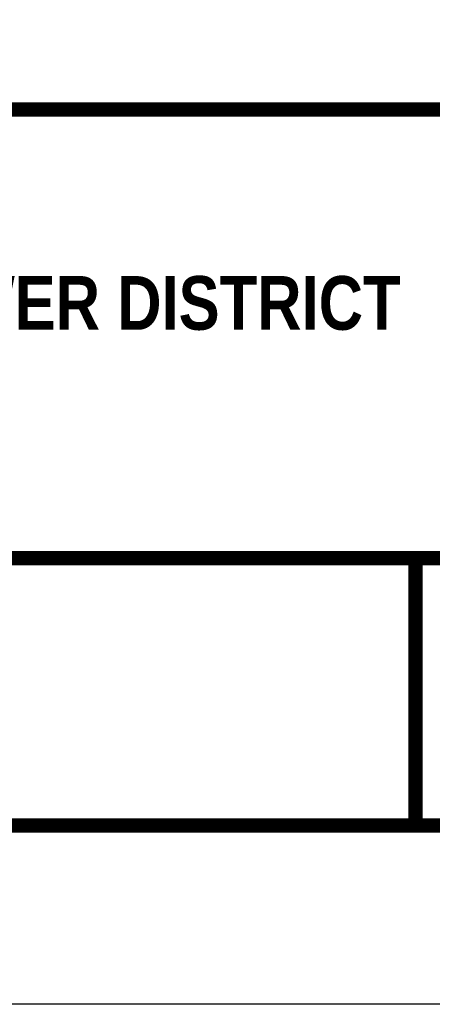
# Model space of a CAD drawing. Extents: x 0 to 8.5, y 0 to 11.
# Tile 2 of 145: x 5.4 to 6.5, y 0 to 2.8. Entities that reach past the tile are written whole.
import ezdxf
from ezdxf.enums import TextEntityAlignment as Align

# ---------------------------------------------------------------- set-up
doc = ezdxf.new("R2010")
doc.units = 0
doc.header["$MEASUREMENT"] = 0
doc.layers.get('DEFPOINTS').update_dxf_attribs({"linetype": 'CONTINUOUS'})
doc.layers.add('BORDER', color=7, linetype='CONTINUOUS')
doc.layers.add('TEXT', color=255, linetype='CONTINUOUS')
doc.styles.add('TECHNICAL', font='techb___.ttf')

msp = doc.modelspace()

# ---------------------------------------------------------------- linework, layer by layer
at = {"layer": 'BORDER', "const_width": 0.04}
msp.add_lwpolyline([(0.5, 0.5), (0.5, 10.5), (8, 10.5), (8, 0.5)], close=True, dxfattribs=at)
for points in [[(0.5, 2.5), (8, 2.5)], [(0.5, 1.2467), (8, 1.2467)], [(6.5, 1.2467), (6.5, 0.5)]]:
    msp.add_lwpolyline(points, dxfattribs=at)
at = {"layer": 'DEFPOINTS', "color": 7, "ltscale": 1.2}
msp.add_lwpolyline([(0, 0), (0, 11), (8.5, 11), (8.5, 0)], close=True, dxfattribs=at)

# ---------------------------------------------------------------- texts
at = {"layer": 'TEXT', "color": 7, "style": 'TECHNICAL'}
msp.add_text('BELMONT COUNTY WATER AND SEWER DISTRICT', height=0.15, dxfattribs=at).set_placement((6.4585, 1.9597), align=Align.MIDDLE_RIGHT)

doc.saveas('drawing.dxf')
